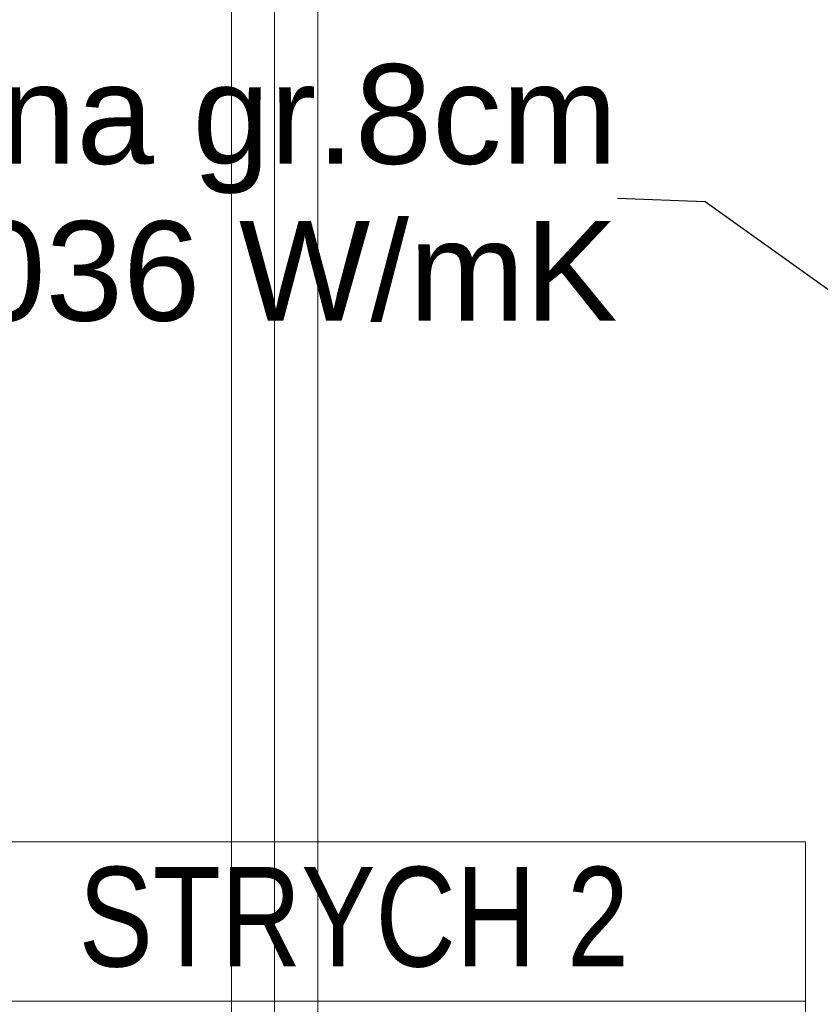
# Model space of a CAD drawing. Header units: millimetres. Extents: x -573548 to 674770, y -184010 to -47794.
# Tile 9 of 181: x 85777 to 86983, y -153584 to -152101. Entities that reach past the tile are written whole.
import ezdxf

# ---------------------------------------------------------------- set-up
doc = ezdxf.new("R2010")
doc.units = ezdxf.units.MM
for name, color, linetype, lineweight in [('A.05 RZUT 1 PIĘTRA_is$0$A-OPISY-2_Nr_pióra__2', 8, 'Continuous', 9), ('A.05 RZUT 1 PIĘTRA_is$0$A-OPISY-3_Nr_pióra__6', 8, 'Continuous', 9), ('A.05 RZUT 1 PIĘTRA_is$0$Drawing & Figure_Nr_pióra__18', 8, 'Continuous', 9), ('A.05 RZUT 1 PIĘTRA_is$0$Nowe_00 ZMIANY_Nr_pióra__59', 8, 'Continuous', 9), ('A.05 RZUT 1 PIĘTRA_is$0$OSIE_Nr_pióra__1', 8, 'Continuous', 9), ('A.05 RZUT 1 PIĘTRA_is$0$wiezba_Nr_pióra__2', 8, 'Continuous', 9)]:
    doc.layers.add(name, color=color, linetype=linetype, lineweight=lineweight)
doc.styles.add('A.05 RZUT 1 PIĘTRA_is$0$STYL_AUTOMATYCZNY_2', font='arial.ttf')
doc.styles.add('A.05 RZUT 1 PIĘTRA_is$0$STYL_AUTOMATYCZNY_4', font='arial.ttf', dxfattribs={"width": 0.8})
doc.dimstyles.new('A.05 RZUT 1 PIĘTRA_is$0$STYL_AUTOMATYCZNY__7', dxfattribs={"dimtxt": 0.18, "dimasz": 91.2, "dimexe": 0.18, "dimexo": 0.0625, "dimgap": 0, "dimtad": 0, "dimtih": 1, "dimtoh": 1, "dimdec": 4, "dimzin": 0, "dimdsep": 46, "dimcen": 0.09, "dimadec": 0, "dimazin": 0, "dimtfac": 1, "dimtdec": 4, "dimtmove": 0, "dimatfit": 3, "dimldrblk": 'A.05 RZUT 1 PIĘTRA_is$0$ARROWHEAD_11', "dimfxl": 1, "dimtolj": 1, "dimtzin": 0, "dimarcsym": 0})

# ---------------------------------------------------------------- blocks, each defined once
blk = doc.blocks.new('A.05 RZUT 1 PIĘTRA_is$0$ARROWHEAD_11')
at = {"color": 0, "linetype": 'Continuous', "lineweight": 0}
blk.add_line((0, 0), (-1, 0), dxfattribs=at)
at = {"color": 0, "linetype": 'Continuous', "lineweight": 0, "const_width": 0.25, "flags": 128}
blk.add_lwpolyline([(-0.125, 0, 1), (0.125, 0, 1)], format="xyb", close=True, dxfattribs=at)
blk = doc.blocks.new('A.05 RZUT 1 PIĘTRA_is')
at = {"layer": 'A.05 RZUT 1 PIĘTRA_is$0$Drawing & Figure_Nr_pióra__18'}
h = blk.add_hatch(dxfattribs=at)
h.set_pattern_fill('Common_Brick_0001', color=256, style=0, pattern_type=2)
h.set_pattern_definition([(45, (0, 0), (-42.426407, 42.426407), [])])
h.paths.add_polyline_path([(87115.9, -100492.8), (87117.8, -100822.8), (87139.6, -101122.7), (87143.7, -101122.7), (87762.4, -101122.8), (87762.4, -102100.8), (87662.4, -102100.8), (87662.4, -102410.8), (87574.3, -102411.9), (87574.3, -103580.4), (87514.3, -103580.4), (87514.3, -103595.4), (87527.3, -103595.4), (87527.3, -103607.4, -0.371445), (87540.3, -103623.3), (87540.3, -103695.7, 0.436052), (87550.3, -103705.4), (87550.3, -103720.4), (87574.3, -103720.4), (87874.2, -103720.4), (88324.3, -103632.9), (88324.3, -103632.5), (88324.4, -102743.8), (88324.3, -102542.8), (88333.3, -102542.8), (88413.3, -102542.8), (88493.3, -102542.8), (88776.7, -102542.8), (89278.8, -102542.8), (89278.9, -102442.9), (88493.3, -102442.9), (88413.3, -102442.8), (88333.3, -102442.9), (88310.5, -102442.9), (88294.5, -101062.8), (88294.6, -101062.8), (88294.1, -100242.9), (88654.1, -100242.9), (88654.1, -100102.9), (88413.3, -100102.9), (88264.1, -100102.9), (88264.1, -100032.8), (88264.1, -99982.8), (88124.2, -99982.8), (88124.1, -100032.8), (87626.1, -100032.8), (87624.2, -100492.8)])
at = {"layer": 'A.05 RZUT 1 PIĘTRA_is$0$A-OPISY-3_Nr_pióra__6'}
blk.add_line((85245.5, -103579), (87245.4, -103579), dxfattribs=at)
blk.add_lwpolyline([(85245.5, -103819), (85245.5, -103339), (87245.4, -103339), (87245.4, -103819)], close=True, dxfattribs=at)
at = {"layer": 'A.05 RZUT 1 PIĘTRA_is$0$OSIE_Nr_pióra__1'}
blk.add_line((86445.5, -105062.8), (86445.5, -101145.5), dxfattribs=at)
at = {"layer": 'A.05 RZUT 1 PIĘTRA_is$0$wiezba_Nr_pióra__2'}
for p, q in [((86380.5, -101145.5), (86380.5, -105062.8)), ((86510.5, -101145.5), (86510.5, -105062.8))]:
    blk.add_line(p, q, dxfattribs=at)
at = {"layer": 'A.05 RZUT 1 PIĘTRA_is$0$A-OPISY-2_Nr_pióra__2', "insert": (86150.4, -103529), "char_height": 150, "attachment_point": 7, "style": 'A.05 RZUT 1 PIĘTRA_is$0$STYL_AUTOMATYCZNY_4'}
blk.add_mtext('\\A1;{\\pql;\\fArial|b0|i0|c238|p0;\\W0.800000;STRYCH 2}', dxfattribs=at)
at = {"layer": 'A.05 RZUT 1 PIĘTRA_is$0$Nowe_00 ZMIANY_Nr_pióra__59', "insert": (86962.2, -102375), "char_height": 150, "attachment_point": 6, "line_spacing_factor": 0.94519, "style": 'A.05 RZUT 1 PIĘTRA_is$0$STYL_AUTOMATYCZNY_2'}
blk.add_mtext('\\A1;{\\pqr;\\fArial|b0|i0|c238|p0;\\W1.000000;wełna mineralna gr.8cm\\P\\pqr;\\fArial|b0|i0|c238|p0;\\H0.999954x;\\W1.000000;λ\\fHelvetica|b0|i0|c0|p0;\\H1.000083x;\\W1.000000;= 0,036 W/mK}', dxfattribs=at)
at = {"layer": 'A.05 RZUT 1 PIĘTRA_is$0$Nowe_00 ZMIANY_Nr_pióra__59', "annotation_type": 0, "has_hookline": 1, "hookline_direction": 1, "text_width": 2210.4}
blk.add_leader([(87494.3, -102661.1), (87093.9, -102375), (86962.2, -102369.9)], dimstyle='A.05 RZUT 1 PIĘTRA_is$0$STYL_AUTOMATYCZNY__7', dxfattribs=at)

msp = doc.modelspace()

# ---------------------------------------------------------------- block references
at = {"color": 150}
msp.add_blockref('A.05 RZUT 1 PIĘTRA_is', (-284.351, -50000), dxfattribs=at)

doc.saveas('drawing.dxf')
